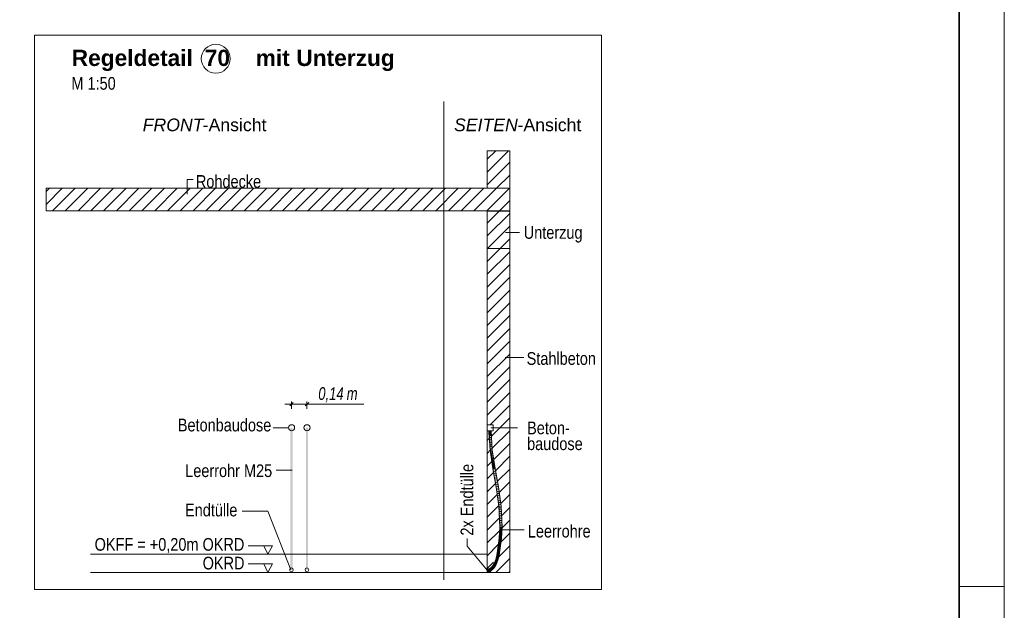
# Model space of a CAD drawing. Extents: x -620 to 300, y 62 to 1162.
# Tile 115 of 256: x 191 to 300, y 654 to 719. Entities that reach past the tile are written whole.
import ezdxf
from ezdxf.lldxf.tags import DXFTag

# ---------------------------------------------------------------- set-up
doc = ezdxf.new("R2010")
doc.units = 0
doc.layers.get('0').update_dxf_attribs({"lineweight": 13})
for name, color, linetype, lineweight, true_color in [('E_Aussparung Bemaßung-A06G955D8I', 5, 'Continuous', 9, 0x0000ff), ('E_Betonbaudose', 1, 'Continuous', 13, 0xff0000), ('E_Detail_Beschriftung', 7, 'Continuous', 13, 0x009900), ('E_Detail_Wandschraffur', 7, 'Continuous', 5, 0xc0c0c0), ('E_Leerrohr 25-A06G955E8I', 7, 'Continuous', 9, 0xff8000), ('E_Leerrohr 25-Shading', 7, 'Continuous', 9, 0xff8000), ('E_Leerrohr Beschriftung', 1, 'Continuous', 9, 0xff0000)]:
    doc.layers.add(name, color=color, linetype=linetype, lineweight=lineweight, true_color=true_color)
doc.layers.add('E_Detail_Linie_Text_Bem', color=7, linetype='Continuous', lineweight=13)
doc.layers.add('iwb_Plankopf Rahmen', color=7, linetype='Continuous', lineweight=35)
doc.styles.get("Standard").update_dxf_attribs({"font": 'ARIALN.TTF'})
tags = doc.linetypes.add('fein_strichliert', pattern=[4, 1, -2, 1]).pattern_tags.tags
tags[8:9] = [DXFTag(74, 4), DXFTag(75, 0), DXFTag(340, '0'), DXFTag(46, 0.0), DXFTag(50, 0.0), DXFTag(44, 0.0), DXFTag(45, 0.0)]
tags[6:7] = [DXFTag(74, 4), DXFTag(75, 0), DXFTag(340, '0'), DXFTag(46, 0.0), DXFTag(50, 0.0), DXFTag(44, 0.0), DXFTag(45, 0.0)]
tags[4:5] = [DXFTag(74, 4), DXFTag(75, 0), DXFTag(340, '0'), DXFTag(46, 0.0), DXFTag(50, 0.0), DXFTag(44, 0.0), DXFTag(45, 0.0)]
tags = doc.linetypes.add('fein_strichliert-A06G955H8I', pattern=[4, 1, -2, 1]).pattern_tags.tags
tags[8:9] = [DXFTag(74, 4), DXFTag(75, 0), DXFTag(340, '0'), DXFTag(46, 0.0), DXFTag(50, 0.0), DXFTag(44, 0.0), DXFTag(45, 0.0)]
tags[6:7] = [DXFTag(74, 4), DXFTag(75, 0), DXFTag(340, '0'), DXFTag(46, 0.0), DXFTag(50, 0.0), DXFTag(44, 0.0), DXFTag(45, 0.0)]
tags[4:5] = [DXFTag(74, 4), DXFTag(75, 0), DXFTag(340, '0'), DXFTag(46, 0.0), DXFTag(50, 0.0), DXFTag(44, 0.0), DXFTag(45, 0.0)]
tags = doc.linetypes.add('grob', pattern=[14, 3, -8, 3]).pattern_tags.tags
tags[8:9] = [DXFTag(74, 4), DXFTag(75, 0), DXFTag(340, '0'), DXFTag(46, 0.0), DXFTag(50, 0.0), DXFTag(44, 0.0), DXFTag(45, 0.0)]
tags[6:7] = [DXFTag(74, 4), DXFTag(75, 0), DXFTag(340, '0'), DXFTag(46, 0.0), DXFTag(50, 0.0), DXFTag(44, 0.0), DXFTag(45, 0.0)]
tags[4:5] = [DXFTag(74, 4), DXFTag(75, 0), DXFTag(340, '0'), DXFTag(46, 0.0), DXFTag(50, 0.0), DXFTag(44, 0.0), DXFTag(45, 0.0)]
tags = doc.linetypes.add('STRICHPUNKT2-A06G955F8I', pattern=[12.7, 6.35, -3.175, 0, -3.175]).pattern_tags.tags
tags[10:11] = [DXFTag(74, 4), DXFTag(75, 0), DXFTag(340, '0'), DXFTag(46, 0.0), DXFTag(50, 0.0), DXFTag(44, 0.0), DXFTag(45, 0.0)]
tags[8:9] = [DXFTag(74, 4), DXFTag(75, 0), DXFTag(340, '0'), DXFTag(46, 0.0), DXFTag(50, 0.0), DXFTag(44, 0.0), DXFTag(45, 0.0)]
tags[6:7] = [DXFTag(74, 4), DXFTag(75, 0), DXFTag(340, '0'), DXFTag(46, 0.0), DXFTag(50, 0.0), DXFTag(44, 0.0), DXFTag(45, 0.0)]
tags[4:5] = [DXFTag(74, 4), DXFTag(75, 0), DXFTag(340, '0'), DXFTag(46, 0.0), DXFTag(50, 0.0), DXFTag(44, 0.0), DXFTag(45, 0.0)]

# ---------------------------------------------------------------- blocks, each defined once
blk = doc.blocks.new('Shading-A06G94UZ8I', base_point=(176.14, 828.71))
at = {"layer": 'E_Leerrohr 25-Shading', "color": 31, "true_color": 0xecb67f}
for points in [[(243.31, 673.66), (243.22, 673.66), (243.31, 673.66), (243.22, 673.66)], [(243.33, 673.66), (243.29, 673.66), (243.37, 673.26), (243.29, 673.26)], [(243.34, 673.66), (243.31, 673.66), (243.34, 673.66), (243.31, 673.66)], [(243.36, 673.66), (243.33, 673.66), (243.38, 673.26), (243.37, 673.26)], [(243.38, 673.66), (243.34, 673.66), (243.38, 673.66), (243.34, 673.66)], [(243.38, 673.26), (243.41, 673.26), (243.36, 673.66), (243.41, 673.66)], [(243.38, 673.66), (243.41, 673.66), (243.38, 673.66), (243.41, 673.66)], [(243.41, 673.66), (243.54, 673.55), (243.54, 673.66)], [(243.41, 673.66), (243.41, 673.26), (243.54, 673.55), (243.51, 673.26)], [(243.51, 673.26), (243.54, 673.26), (243.54, 673.55)], [(243.53, 673.66), (243.6, 673.66), (243.53, 673.66), (243.6, 673.66)], [(243.09, 658.29), (243.09, 658.43), (243.09, 658.29), (243.09, 658.43)], [(243.49, 658.27), (243.49, 658.36), (243.46, 658.26), (243.09, 658.36)], [(243.2, 658.24), (243.09, 658.36), (243.09, 658.24)], [(243.2, 658.24), (243.41, 658.26), (243.09, 658.36), (243.46, 658.26)], [(243.09, 658.24), (243.49, 658.24), (243.49, 658.25)], [(243.2, 658.24), (243.09, 658.24), (243.3, 658.22), (243.34, 658.21)], [(243.09, 658.11), (243.34, 658.21), (243.09, 658.24)], [(243.49, 658.22), (243.49, 658.24), (243.09, 658.24)], [(243.09, 658.21), (243.09, 658.24), (243.09, 658.21), (243.09, 658.24)], [(243.34, 658.21), (243.09, 658.11), (243.32, 658.16), (243.21, 658.13)], [(243.49, 658.11), (243.44, 658.15), (243.09, 658.11)], [(243.3, 658.25), (243.4, 658.26), (243.2, 658.24), (243.41, 658.26)], [(243.2, 658.24), (243.49, 658.25), (243.49, 658.26)], [(243.49, 658.2), (243.49, 658.22), (243.2, 658.24)], [(243.21, 658.13), (243.44, 658.15), (243.39, 658.18)], [(243.49, 658.26), (243.47, 658.26), (243.3, 658.25)], [(243.34, 658.21), (243.49, 658.2), (243.3, 658.22)], [(243.34, 658.21), (243.32, 658.16), (243.38, 658.19)], [(243.32, 658.16), (243.39, 658.18), (243.38, 658.19)], [(243.4, 658.2), (243.34, 658.21), (243.38, 658.19)], [(243.49, 658.2), (243.34, 658.21), (243.49, 658.19)], [(243.39, 658.18), (243.4, 658.2), (243.38, 658.19)], [(243.39, 658.18), (243.43, 658.19), (243.4, 658.2), (243.42, 658.2)], [(243.44, 658.15), (243.49, 658.18), (243.39, 658.18), (243.43, 658.19)], [(243.4, 658.26), (243.47, 658.26), (243.41, 658.26)], [(243.41, 658.26), (243.47, 658.26), (243.46, 658.26)], [(243.49, 658.19), (243.42, 658.2), (243.49, 658.18)], [(243.49, 658.18), (243.44, 658.15), (243.49, 658.15)], [(243.44, 658.15), (243.49, 658.11), (243.49, 658.15)], [(243.49, 658.26), (243.49, 658.27), (243.47, 658.26), (243.46, 658.26)], [(243.47, 658.26), (243.49, 658.26), (243.49, 658.26)]]:
    blk.add_solid(points, dxfattribs=at)
at = {"layer": 'E_Leerrohr 25-Shading', "color": 43, "true_color": 0xd7ab7f}
for points in [[(243.29, 673.66), (243.46, 671.51), (243.38, 672.83)], [(243.46, 671.51), (243.29, 673.66), (243.42, 671.51)], [(243.32, 673.66), (243.29, 673.66), (243.34, 673.45), (243.38, 672.83)], [(243.34, 673.45), (243.33, 673.66), (243.32, 673.66)], [(243.58, 672.88), (243.5, 673.66), (243.52, 673.45)], [(243.58, 672.88), (243.55, 673.48), (243.5, 673.66), (243.54, 673.66)], [(243.64, 671.53), (243.58, 672.88), (243.52, 673.45)], [(243.58, 670.73), (243.42, 671.51), (243.55, 670.72)], [(243.58, 670.73), (243.57, 670.81), (243.42, 671.51), (243.46, 671.51)], [(243.85, 670.12), (243.67, 671.54), (243.64, 671.53)], [(243.85, 670.12), (243.89, 669.98), (243.67, 671.54), (243.95, 669.75)], [(243.65, 670.07), (243.58, 670.73), (243.55, 670.72)], [(243.78, 669.47), (243.57, 670.81), (243.74, 669.46), (243.65, 670.07)], [(243.78, 669.47), (243.74, 669.46), (244.15, 667.43), (244.11, 667.43)], [(243.89, 669.98), (243.85, 670.12), (243.88, 670.01)], [(243.87, 670.04), (243.85, 670.12), (243.95, 669.5)], [(243.97, 669.5), (243.87, 670.04), (243.95, 669.5)], [(243.97, 669.5), (243.99, 669.5), (243.88, 670.01), (243.89, 669.98)], [(243.89, 669.98), (243.99, 669.5), (243.95, 669.75)], [(244.36, 667.47), (243.95, 669.5), (244.32, 667.46)], [(244.36, 667.47), (244.07, 669.05), (243.95, 669.5), (243.97, 669.5)], [(244.07, 669.05), (243.99, 669.5), (243.97, 669.5)], [(244.15, 667.43), (244.11, 667.43), (244.42, 665.31), (244.4, 665.31)], [(244.44, 665.31), (244.15, 667.43), (244.42, 665.31)], [(244.36, 667.47), (244.32, 667.46), (244.65, 665.33), (244.62, 665.33)], [(244.42, 665.14), (244.42, 665.31), (244.41, 665.14), (244.4, 665.31)], [(244.43, 664.68), (244.42, 665.14), (244.41, 665.14)], [(244.47, 663.59), (244.42, 665.31), (244.43, 664.68)], [(244.42, 665.31), (244.47, 663.59), (244.44, 665.31), (244.46, 664.09)], [(244.46, 664.09), (244.45, 665.14), (244.44, 665.31)], [(244.53, 663.01), (244.45, 665.14), (244.5, 663.01), (244.47, 663.59)], [(244.74, 663.05), (244.62, 665.33), (244.64, 664.7)], [(244.74, 663.05), (244.75, 663.01), (244.62, 665.33), (244.65, 665.33)], [(244.68, 663.6), (244.74, 663.05), (244.64, 664.7)], [(244.53, 663.01), (244.5, 663.01), (244.44, 661.77), (244.43, 661.77)], [(244.46, 661.76), (244.53, 663.01), (244.44, 661.77), (244.53, 663.01)], [(244.67, 661.74), (244.71, 663.01), (244.64, 661.75)], [(244.67, 661.74), (244.7, 662.14), (244.71, 663.01), (244.72, 663.01)], [(244.72, 663.01), (244.74, 663.01), (244.68, 663.6), (244.74, 663.05)], [(244.68, 663.6), (244.71, 663.01), (244.72, 663.01)], [(244.7, 662.14), (244.75, 663.01), (244.72, 663.01)], [(244.74, 663.01), (244.75, 663.01), (244.74, 663.05)], [(244.33, 660.81), (244.29, 660.43), (244.46, 661.76)], [(244.38, 661.42), (244.33, 660.81), (244.44, 661.77), (244.46, 661.76)], [(244.44, 661.77), (244.43, 661.77), (244.38, 661.42)], [(244.6, 661.41), (244.6, 661.41), (244.67, 661.74), (244.58, 660.97)], [(244.6, 661.41), (244.67, 661.74), (244.64, 661.75)], [(244.26, 660.44), (244.27, 660.44), (244.38, 661.42), (244.33, 660.81)], [(244.27, 660.44), (244.29, 660.43), (244.33, 660.81)], [(244.6, 661.41), (244.47, 660.41), (244.49, 660.41)], [(244.5, 660.41), (244.6, 661.41), (244.49, 660.41)], [(244.6, 661.41), (244.5, 660.41), (244.58, 660.97)], [(244.04, 659.43), (244.06, 659.42), (244.14, 659.83), (244.1, 659.58)], [(244.1, 659.58), (244.06, 659.42), (244.09, 659.5), (244.06, 659.42)], [(244.08, 659.47), (244.07, 659.42), (244.2, 659.92)], [(244.2, 659.92), (244.09, 659.5), (244.2, 659.92), (244.08, 659.47)], [(244.19, 659.92), (244.1, 659.58), (244.2, 659.92), (244.09, 659.5)], [(244.14, 659.83), (244.1, 659.58), (244.17, 659.92), (244.19, 659.92)], [(244.17, 659.92), (244.16, 659.92), (244.14, 659.83)], [(244.22, 660.18), (244.21, 660.18), (244.17, 659.92), (244.16, 659.92)], [(244.17, 659.92), (244.19, 659.92), (244.22, 660.18), (244.25, 660.17)], [(244.25, 660.17), (244.19, 659.92), (244.25, 660.17), (244.2, 659.92)], [(244.2, 659.92), (244.2, 659.92), (244.25, 660.17)], [(244.27, 660.44), (244.26, 660.44), (244.22, 660.18), (244.21, 660.18)], [(244.22, 660.18), (244.25, 660.17), (244.27, 660.44), (244.29, 660.43)], [(244.35, 659.8), (244.24, 659.36), (244.25, 659.36)], [(244.25, 660.17), (244.25, 660.17), (244.29, 660.43)], [(244.28, 659.35), (244.35, 659.8), (244.25, 659.36)], [(244.35, 659.8), (244.28, 659.35), (244.29, 659.41)], [(244.35, 659.8), (244.35, 659.8), (244.41, 659.87), (244.29, 659.41)], [(244.35, 659.8), (244.41, 659.87), (244.37, 659.88)], [(244.41, 659.87), (244.42, 660.14), (244.37, 659.88)], [(244.41, 659.87), (244.44, 660.03), (244.42, 660.14), (244.45, 660.14)], [(244.49, 660.41), (244.47, 660.41), (244.45, 660.14), (244.42, 660.14)], [(244.44, 660.03), (244.46, 660.14), (244.45, 660.14)], [(244.46, 660.14), (244.5, 660.41), (244.45, 660.14), (244.49, 660.41)], [(243.39, 658.43), (243.34, 658.41), (243.34, 658.39)], [(243.35, 658.37), (243.39, 658.43), (243.34, 658.39)], [(243.35, 658.37), (243.43, 658.41), (243.39, 658.43), (243.41, 658.44)], [(243.52, 658.47), (243.5, 658.5), (243.43, 658.41), (243.41, 658.44)], [(243.5, 658.5), (243.51, 658.48), (243.6, 658.56), (243.6, 658.55)], [(243.51, 658.48), (243.52, 658.47), (243.6, 658.55), (243.61, 658.54)], [(243.68, 658.64), (243.67, 658.65), (243.6, 658.56), (243.59, 658.57)], [(243.6, 658.56), (243.6, 658.55), (243.68, 658.64), (243.69, 658.63)], [(243.69, 658.63), (243.6, 658.55), (243.69, 658.63), (243.61, 658.54)], [(243.61, 658.54), (243.61, 658.54), (243.69, 658.63)], [(243.67, 658.65), (243.67, 658.65), (243.76, 658.78), (243.74, 658.74)], [(243.74, 658.74), (243.67, 658.65), (243.72, 658.68), (243.68, 658.64)], [(243.72, 658.68), (243.68, 658.64), (243.7, 658.65), (243.69, 658.63)], [(243.7, 658.65), (243.69, 658.63), (243.81, 658.79)], [(243.69, 658.63), (243.69, 658.63), (243.7, 658.65)], [(243.8, 658.79), (243.72, 658.68), (243.81, 658.79), (243.7, 658.65)], [(243.79, 658.8), (243.74, 658.74), (243.8, 658.79), (243.72, 658.68)], [(243.8, 658.43), (243.86, 658.49), (243.73, 658.41), (243.83, 658.52)], [(243.8, 658.43), (243.73, 658.41), (243.75, 658.4)], [(243.76, 658.78), (243.74, 658.74), (243.78, 658.81), (243.79, 658.8)], [(243.76, 658.38), (243.8, 658.43), (243.75, 658.4)], [(243.78, 658.81), (243.78, 658.81), (243.76, 658.78)], [(243.78, 658.81), (243.78, 658.81), (243.81, 658.86), (243.81, 658.85)], [(243.81, 658.85), (243.78, 658.81), (243.81, 658.83), (243.79, 658.8)], [(243.81, 658.83), (243.79, 658.8), (243.81, 658.8), (243.8, 658.79)], [(243.8, 658.79), (243.81, 658.79), (243.81, 658.8)], [(243.88, 658.98), (243.87, 658.99), (243.81, 658.86)], [(243.81, 658.86), (243.81, 658.85), (243.88, 658.98), (243.89, 658.98)], [(243.89, 658.98), (243.81, 658.85), (243.9, 658.98), (243.81, 658.83)], [(243.9, 658.98), (243.81, 658.83), (243.91, 658.97), (243.81, 658.8)], [(243.81, 658.8), (243.81, 658.79), (243.91, 658.97)], [(243.99, 658.68), (243.96, 658.69), (243.86, 658.49), (243.83, 658.52)], [(243.87, 658.99), (243.88, 658.98), (243.9, 659.07), (243.9, 659.04)], [(243.9, 659.04), (243.88, 658.98), (243.91, 659.02), (243.89, 658.98)], [(243.91, 659.02), (243.89, 658.98), (243.91, 659), (243.9, 658.98)], [(244.06, 659.42), (244.04, 659.43), (243.9, 659.07)], [(244.06, 659.42), (243.9, 659.04), (244.07, 659.42), (243.91, 659.02)], [(243.9, 658.98), (243.91, 658.97), (243.91, 659)], [(244.07, 659.42), (243.91, 659.02), (244.07, 659.42), (243.91, 659)], [(243.91, 659), (243.91, 658.97), (244.07, 659.42)], [(243.99, 658.68), (244.07, 658.9), (243.96, 658.69)], [(243.99, 658.68), (244.08, 658.85), (244.07, 658.9), (244.1, 658.89)], [(244.09, 659.5), (244.06, 659.42), (244.08, 659.47), (244.07, 659.42)], [(244.07, 659.42), (244.07, 659.42), (244.08, 659.47)], [(244.1, 658.89), (244.11, 659.01), (244.07, 658.9)], [(244.11, 659.01), (244.07, 658.9), (244.07, 658.9)], [(244.08, 658.85), (244.1, 658.89), (244.1, 658.89)], [(244.1, 658.89), (244.28, 659.35), (244.1, 658.89), (244.25, 659.36)], [(244.1, 658.89), (244.25, 659.36), (244.11, 659.01), (244.24, 659.36)], [(243.18, 658.34), (243.18, 658.37), (243.09, 658.34), (243.09, 658.36)], [(243.09, 658.33), (243.18, 658.33), (243.09, 658.34), (243.18, 658.34)], [(243.21, 658.12), (243.2, 658.16), (243.09, 658.11), (243.09, 658.15)], [(243.18, 658.37), (243.18, 658.34), (243.26, 658.38), (243.2, 658.34)], [(243.2, 658.34), (243.18, 658.33), (243.25, 658.35), (243.23, 658.34)], [(243.18, 658.34), (243.18, 658.33), (243.2, 658.34)], [(243.26, 658.38), (243.2, 658.34), (243.27, 658.35), (243.25, 658.35)], [(243.32, 658.14), (243.31, 658.18), (243.21, 658.12), (243.2, 658.16)], [(243.23, 658.34), (243.27, 658.35), (243.27, 658.35)], [(243.34, 658.39), (243.34, 658.41), (243.27, 658.35), (243.26, 658.38)], [(243.27, 658.35), (243.35, 658.37), (243.27, 658.35), (243.34, 658.39)], [(243.43, 658.17), (243.41, 658.21), (243.32, 658.14), (243.31, 658.18)], [(243.53, 658.22), (243.51, 658.25), (243.43, 658.17), (243.41, 658.21)], [(243.53, 658.22), (243.55, 658.28), (243.51, 658.25)], [(243.53, 658.22), (243.65, 658.29), (243.55, 658.28), (243.64, 658.31)], [(243.64, 658.31), (243.63, 658.32), (243.55, 658.28)], [(243.63, 658.32), (243.75, 658.4), (243.65, 658.34)], [(243.63, 658.32), (243.74, 658.36), (243.75, 658.4), (243.76, 658.38)], [(243.74, 658.36), (243.63, 658.32), (243.64, 658.31)], [(243.65, 658.29), (243.74, 658.36), (243.64, 658.31)], [(243.75, 658.4), (243.73, 658.41), (243.65, 658.34)]]:
    blk.add_solid(points, dxfattribs=at)
at = {"layer": 'E_Leerrohr 25-Shading', "color": 31, "true_color": 0xfabd7f}
for points in [[(243.33, 673.66), (243.34, 673.45), (243.41, 673.66), (243.39, 673.02)], [(243.39, 673.02), (243.34, 673.45), (243.38, 672.83)], [(243.46, 671.51), (243.39, 673.02), (243.38, 672.83)], [(243.39, 673.02), (243.43, 672.57), (243.41, 673.66)], [(243.46, 671.51), (243.55, 671.52), (243.39, 673.02), (243.55, 671.52)], [(243.41, 673.66), (243.43, 672.57), (243.48, 672.62), (243.49, 672.06)], [(243.5, 673.66), (243.41, 673.66), (243.64, 671.53), (243.55, 671.52)], [(243.49, 672.06), (243.55, 671.52), (243.48, 672.62)], [(243.66, 670.83), (243.55, 671.52), (243.57, 670.81), (243.46, 671.51)], [(243.85, 670.12), (243.64, 671.53), (243.66, 670.83), (243.55, 671.52)], [(243.78, 669.47), (243.86, 669.48), (243.57, 670.81), (243.64, 670.83)], [(243.86, 669.48), (243.66, 670.83), (243.64, 670.83)], [(243.95, 669.5), (243.85, 670.12), (243.86, 669.48), (243.66, 670.83)], [(243.86, 669.48), (243.78, 669.47), (244.23, 667.45), (244.15, 667.43)], [(243.95, 669.5), (243.86, 669.48), (244.32, 667.46), (244.23, 667.45)], [(244.23, 667.45), (244.15, 667.43), (244.53, 665.32), (244.44, 665.31)], [(244.32, 667.46), (244.23, 667.45), (244.62, 665.33), (244.53, 665.32)], [(244.54, 665.15), (244.53, 665.32), (244.45, 665.14), (244.44, 665.31)], [(244.62, 663.01), (244.54, 665.15), (244.53, 663.01), (244.45, 665.14)], [(244.62, 665.33), (244.53, 665.32), (244.71, 663.01), (244.62, 663.01)], [(244.62, 663.01), (244.53, 663.01), (244.55, 661.75), (244.46, 661.76)], [(244.71, 663.01), (244.62, 663.01), (244.64, 661.75), (244.55, 661.75)], [(244.55, 661.75), (244.46, 661.76), (244.38, 660.42), (244.29, 660.43)], [(244.64, 661.75), (244.55, 661.75), (244.47, 660.41), (244.38, 660.42)], [(244.28, 659.9), (244.2, 659.92), (244.16, 659.39), (244.07, 659.42)], [(244.37, 659.88), (244.28, 659.9), (244.24, 659.36), (244.16, 659.39)], [(244.34, 660.16), (244.25, 660.17), (244.28, 659.9), (244.2, 659.92)], [(244.38, 660.42), (244.29, 660.43), (244.34, 660.16), (244.25, 660.17)], [(244.42, 660.14), (244.34, 660.16), (244.37, 659.88), (244.28, 659.9)], [(244.47, 660.41), (244.38, 660.42), (244.42, 660.14), (244.34, 660.16)], [(243.52, 658.47), (243.43, 658.41), (243.54, 658.45), (243.43, 658.41)], [(243.43, 658.41), (243.46, 658.4), (243.54, 658.45), (243.55, 658.43)], [(243.46, 658.4), (243.56, 658.38), (243.55, 658.43), (243.58, 658.39)], [(243.61, 658.54), (243.52, 658.47), (243.63, 658.52)], [(243.52, 658.47), (243.56, 658.46), (243.63, 658.52), (243.66, 658.49)], [(243.56, 658.46), (243.52, 658.47), (243.54, 658.45)], [(243.55, 658.43), (243.64, 658.44), (243.54, 658.45), (243.56, 658.46)], [(243.58, 658.39), (243.64, 658.44), (243.55, 658.43)], [(243.56, 658.46), (243.64, 658.44), (243.66, 658.49), (243.67, 658.48)], [(243.73, 658.41), (243.67, 658.48), (243.63, 658.32), (243.58, 658.39)], [(243.69, 658.63), (243.61, 658.54), (243.71, 658.62)], [(243.61, 658.54), (243.64, 658.53), (243.71, 658.62), (243.74, 658.59)], [(243.64, 658.53), (243.61, 658.54), (243.63, 658.52)], [(243.66, 658.49), (243.71, 658.51), (243.63, 658.52), (243.64, 658.53)], [(243.64, 658.53), (243.71, 658.51), (243.74, 658.59), (243.76, 658.57)], [(243.67, 658.48), (243.71, 658.51), (243.66, 658.49)], [(243.83, 658.52), (243.76, 658.57), (243.73, 658.41), (243.67, 658.48)], [(243.69, 658.63), (243.72, 658.62), (243.81, 658.79), (243.88, 658.74)], [(243.72, 658.62), (243.69, 658.63), (243.71, 658.62)], [(243.74, 658.59), (243.79, 658.61), (243.71, 658.62), (243.72, 658.62)], [(243.76, 658.57), (243.79, 658.61), (243.74, 658.59)], [(243.96, 658.69), (243.88, 658.74), (243.83, 658.52), (243.76, 658.57)], [(243.99, 658.94), (243.91, 658.97), (243.88, 658.74), (243.81, 658.79)], [(244.07, 658.9), (243.99, 658.94), (243.96, 658.69), (243.88, 658.74)], [(244.16, 659.39), (244.07, 659.42), (243.99, 658.94), (243.91, 658.97)], [(244.24, 659.36), (244.16, 659.39), (244.07, 658.9), (243.99, 658.94)], [(243.19, 658.25), (243.18, 658.33), (243.09, 658.24), (243.09, 658.33)], [(243.2, 658.16), (243.19, 658.25), (243.09, 658.15), (243.09, 658.24)], [(243.18, 658.33), (243.23, 658.33), (243.23, 658.34)], [(243.18, 658.33), (243.19, 658.25), (243.23, 658.33)], [(243.23, 658.33), (243.19, 658.25), (243.27, 658.34), (243.29, 658.26)], [(243.31, 658.18), (243.29, 658.26), (243.2, 658.16), (243.19, 658.25)], [(243.27, 658.34), (243.27, 658.35), (243.23, 658.34)], [(243.23, 658.33), (243.27, 658.34), (243.27, 658.34)], [(243.23, 658.34), (243.23, 658.33), (243.27, 658.34)], [(243.36, 658.36), (243.35, 658.37), (243.27, 658.35)], [(243.27, 658.34), (243.37, 658.32), (243.27, 658.35), (243.36, 658.36)], [(243.29, 658.26), (243.38, 658.29), (243.27, 658.34), (243.37, 658.32)], [(243.41, 658.21), (243.38, 658.29), (243.31, 658.18), (243.29, 658.26)], [(243.43, 658.41), (243.35, 658.37), (243.43, 658.4)], [(243.35, 658.37), (243.36, 658.36), (243.43, 658.4), (243.45, 658.37)], [(243.36, 658.36), (243.35, 658.37), (243.36, 658.36)], [(243.36, 658.36), (243.42, 658.3), (243.45, 658.37), (243.47, 658.33)], [(243.38, 658.29), (243.42, 658.3), (243.37, 658.32)], [(243.51, 658.25), (243.47, 658.33), (243.41, 658.21), (243.38, 658.29)], [(243.46, 658.4), (243.43, 658.41), (243.43, 658.4)], [(243.45, 658.37), (243.56, 658.38), (243.43, 658.4), (243.46, 658.4)], [(243.47, 658.33), (243.56, 658.38), (243.45, 658.37)], [(243.63, 658.32), (243.58, 658.39), (243.51, 658.25), (243.47, 658.33)]]:
    blk.add_solid(points, dxfattribs=at)
blk = doc.blocks.new('Referenz-A06G955K8I')
at = {"layer": 'E_Aussparung Bemaßung-A06G955D8I', "linetype": 'Continuous', "ltscale": 0.13}
for p, q in [((220.68, 676.61), (229.43, 676.61)), ((221.25, 676.42), (221.63, 676.8)), ((221.44, 676.91), (221.44, 676.11)), ((222.96, 676.42), (223.35, 676.8)), ((223.15, 676.91), (223.15, 676.11))]:
    blk.add_line(p, q, dxfattribs=at)
at = {"layer": 'E_Betonbaudose', "linetype": 'Continuous', "ltscale": 0.13}
for p, q in [((243.1, 673.66), (243.1, 674.34)), ((243.1, 674.34), (243.78, 674.34)), ((243.78, 674.34), (243.78, 673.66)), ((243.78, 673.66), (243.1, 673.66))]:
    blk.add_line(p, q, dxfattribs=at)
for centre, radius in [((221.44, 674), 0.34), ((223.15, 674), 0.34), ((221.43, 658.29), 0.2), ((223.14, 658.29), 0.2)]:
    blk.add_circle(centre, radius, dxfattribs=at)
at = {"layer": 'E_Detail_Linie_Text_Bem', "linetype": 'fein_strichliert-A06G955H8I', "ltscale": 0.65}
for p, q in [((255.75, 717.42), (192.98, 717.42)), ((192.98, 717.42), (192.98, 656.11)), ((255.75, 656.11), (255.75, 717.42)), ((238.29, 657.19), (238.29, 710.07)), ((192.98, 656.11), (252.73, 656.11)), ((252.73, 656.11), (255.75, 656.11))]:
    blk.add_line(p, q, dxfattribs=at)
at = {"layer": 'E_Detail_Linie_Text_Bem', "linetype": 'Continuous', "ltscale": 0.13}
for p, q in [((243.1, 704.63), (245.6, 704.63)), ((243.1, 700.5), (243.1, 704.63)), ((245.6, 704.63), (245.6, 700.5)), ((245.6, 700.5), (194.27, 700.5)), ((194.27, 700.5), (194.27, 698)), ((245.6, 700.5), (243.1, 700.5)), ((245.6, 698), (245.6, 700.5)), ((194.27, 698), (204.67, 698)), ((194.27, 698), (243.1, 698)), ((204.67, 698), (245.6, 698)), ((243.1, 698), (245.6, 698)), ((243.1, 686.2), (243.1, 698)), ((243.1, 697.97), (245.6, 697.97)), ((243.1, 693.84), (243.1, 697.97)), ((245.6, 698), (245.6, 658)), ((245.6, 697.97), (245.6, 693.84)), ((245.6, 693.84), (243.1, 693.84)), ((243.1, 686), (243.1, 686.2)), ((243.1, 658), (243.1, 686)), ((199.19, 660), (243.06, 660)), ((199.19, 658), (244.35, 658)), ((245.6, 658), (243.1, 658))]:
    blk.add_line(p, q, dxfattribs=at)
at = {"layer": 'E_Detail_Linie_Text_Bem', "color": 0, "linetype": 'Continuous', "ltscale": 0.13}
for p, q in [((209.87, 699.82), (209.87, 701.46)), ((209.87, 701.46), (210.56, 701.46)), ((246.66, 695.61), (245.14, 695.61)), ((247.15, 681.77), (245.1, 681.77)), ((221.1, 674), (219.39, 674)), ((243.51, 674), (246.44, 674)), ((219.73, 669.32), (221.52, 669.32)), ((215.99, 664.78), (218.82, 664.78)), ((218.82, 664.78), (221.35, 658.27)), ((240.88, 661.75), (240.88, 660.92)), ((244.47, 662.72), (247.18, 662.72)), ((219.33, 660.95), (216.65, 660.95)), ((218.37, 660.95), (218.82, 660)), ((218.82, 660), (219.33, 660.95)), ((240.88, 660.92), (243.09, 658.24)), ((219.33, 658.95), (216.65, 658.95)), ((218.37, 658.95), (218.82, 658)), ((218.82, 658), (219.33, 658.95))]:
    blk.add_line(p, q, dxfattribs=at)
at = {"layer": 'E_Detail_Linie_Text_Bem', "linetype": 'Continuous', "ltscale": 0.13}
for points in [[(221.57, 674.02), (221.57, 658.29), (221.32, 674.02), (221.32, 658.29)], [(223.28, 674.02), (223.28, 658.29), (223.03, 674.02), (223.03, 658.29)]]:
    blk.add_solid(points, dxfattribs=at)
at = {"layer": 'E_Detail_Wandschraffur', "linetype": 'fein_strichliert', "ltscale": 0.13}
for p, q in [((243.1, 702.28), (245.45, 704.63)), ((244.14, 700.5), (245.6, 701.95)), ((194.27, 698.71), (196.06, 700.5)), ((196.39, 698), (198.89, 700.5)), ((199.22, 698), (201.72, 700.5)), ((202.05, 698), (204.55, 700.5)), ((204.87, 698), (207.37, 700.5)), ((207.7, 698), (210.2, 700.5)), ((210.53, 698), (213.03, 700.5)), ((213.36, 698), (215.86, 700.5)), ((216.19, 698), (218.69, 700.5)), ((219.02, 698), (221.52, 700.5)), ((221.84, 698), (224.34, 700.5)), ((224.67, 698), (227.17, 700.5)), ((227.5, 698), (230, 700.5)), ((230.33, 698), (232.83, 700.5)), ((233.16, 698), (235.66, 700.5)), ((235.99, 698), (238.49, 700.5)), ((238.82, 698), (241.32, 700.5)), ((241.64, 698), (244.14, 700.5)), ((244.95, 698.47), (245.54, 699.06)), ((245.54, 699.06), (245.6, 699.12)), ((243.1, 696.62), (244.47, 698)), ((244.47, 698), (244.95, 698.47)), ((243.1, 693.79), (245.6, 696.29)), ((243.1, 690.97), (245.6, 693.47)), ((243.1, 688.14), (245.6, 690.64)), ((243.1, 685.31), (245.6, 687.81)), ((243.1, 682.48), (245.6, 684.98)), ((243.1, 679.65), (245.6, 682.15)), ((243.1, 676.82), (245.6, 679.32)), ((243.44, 674.34), (245.6, 676.5)), ((243.67, 671.73), (245.6, 673.67)), ((243.1, 671.17), (243.52, 671.59)), ((244.04, 669.28), (245.6, 670.84)), ((243.1, 668.34), (243.8, 669.04)), ((244.45, 666.86), (245.6, 668.01)), ((243.1, 665.51), (244.21, 666.62)), ((244.71, 664.29), (245.6, 665.18)), ((243.1, 662.68), (244.43, 664.01)), ((244.63, 661.38), (245.6, 662.35)), ((243.1, 659.85), (244.35, 661.11)), ((244.07, 658), (245.6, 659.53))]:
    blk.add_line(p, q, dxfattribs=at)
at = {"layer": 'E_Detail_Wandschraffur', "linetype": 'ByBlock', "ltscale": 0.13}
for p, q in [((243.1, 703.69), (244.04, 704.63)), ((243.1, 700.87), (245.6, 703.37)), ((194.27, 700.12), (194.65, 700.5)), ((194.97, 698), (197.47, 700.5)), ((197.8, 698), (200.3, 700.5)), ((200.63, 698), (203.13, 700.5)), ((203.46, 698), (205.96, 700.5)), ((206.29, 698), (208.79, 700.5)), ((209.12, 698), (211.62, 700.5)), ((211.95, 698), (214.45, 700.5)), ((214.77, 698), (217.27, 700.5)), ((217.6, 698), (220.1, 700.5)), ((220.43, 698), (222.93, 700.5)), ((223.26, 698), (225.76, 700.5)), ((226.09, 698), (228.59, 700.5)), ((228.92, 698), (231.42, 700.5)), ((231.74, 698), (234.24, 700.5)), ((234.57, 698), (237.07, 700.5)), ((237.4, 698), (239.9, 700.5)), ((240.23, 698), (242.73, 700.5)), ((243.06, 698), (245.56, 700.5)), ((245.56, 700.5), (245.6, 700.54)), ((243.1, 695.21), (245.6, 697.71)), ((243.1, 692.38), (245.6, 694.88)), ((243.1, 689.55), (245.6, 692.05)), ((243.1, 686.72), (245.6, 689.22)), ((243.1, 683.9), (245.6, 686.4)), ((243.1, 681.07), (245.6, 683.57)), ((243.1, 678.24), (245.6, 680.74)), ((243.1, 675.41), (245.6, 677.91)), ((243.58, 673.06), (245.6, 675.08)), ((243.1, 672.58), (243.39, 672.87)), ((243.84, 670.5), (245.6, 672.25)), ((243.1, 669.75), (243.64, 670.3)), ((244.26, 668.08), (245.6, 669.42)), ((243.1, 666.92), (243.99, 667.81)), ((244.62, 665.62), (245.6, 666.6)), ((243.1, 664.1), (244.35, 665.35)), ((244.75, 662.92), (245.6, 663.77)), ((243.1, 661.27), (244.42, 662.58)), ((244.39, 659.73), (245.6, 660.94)), ((243.1, 658.44), (243.79, 659.13)), ((245.48, 658), (245.6, 658.11))]:
    blk.add_line(p, q, dxfattribs=at)
at = {"layer": 'E_Leerrohr 25-A06G955E8I', "linetype": 'Continuous', "ltscale": 0.13}
for p, q in [((243.22, 673.66), (243.22, 673.66)), ((243.22, 673.66), (243.34, 673.66)), ((243.22, 673.66), (243.34, 673.66)), ((243.29, 673.66), (243.29, 673.26)), ((243.29, 673.66), (243.36, 673.66)), ((243.29, 673.66), (243.54, 673.66)), ((243.29, 673.66), (243.42, 671.51)), ((243.29, 673.26), (243.36, 673.26)), ((243.31, 673.41), (243.55, 673.41)), ((243.33, 673.16), (243.56, 673.16)), ((243.34, 673.66), (243.49, 673.66)), ((243.34, 673.66), (243.49, 673.66)), ((243.34, 672.91), (243.58, 672.91)), ((243.36, 673.66), (243.47, 673.66)), ((243.36, 673.26), (243.47, 673.26)), ((243.36, 672.65), (243.59, 672.67)), ((243.47, 673.66), (243.54, 673.66)), ((243.47, 673.26), (243.54, 673.26)), ((243.49, 673.66), (243.6, 673.66)), ((243.49, 673.66), (243.6, 673.66)), ((243.54, 673.26), (243.54, 673.66)), ((243.54, 673.66), (243.67, 671.54)), ((243.6, 673.66), (243.6, 673.66)), ((243.38, 672.4), (243.61, 672.42)), ((243.39, 672.15), (243.63, 672.17)), ((243.41, 671.9), (243.64, 671.92)), ((243.42, 671.65), (243.66, 671.67)), ((243.42, 671.51), (243.74, 669.46)), ((243.67, 671.54), (243.99, 669.5)), ((243.45, 671.4), (243.68, 671.43)), ((243.49, 671.15), (243.72, 671.18)), ((243.53, 670.9), (243.76, 670.93)), ((243.56, 670.66), (243.8, 670.69)), ((243.6, 670.41), (243.83, 670.44)), ((243.64, 670.16), (243.87, 670.2)), ((243.68, 669.91), (243.91, 669.95)), ((243.72, 669.67), (243.95, 669.7)), ((243.74, 669.46), (244.11, 667.43)), ((243.76, 669.42), (243.99, 669.46)), ((243.99, 669.5), (244.36, 667.47)), ((243.8, 669.17), (244.03, 669.21)), ((243.85, 668.93), (244.08, 668.96)), ((243.89, 668.68), (244.12, 668.72)), ((243.94, 668.43), (244.17, 668.47)), ((243.98, 668.19), (244.21, 668.23)), ((244.02, 667.94), (244.26, 667.98)), ((244.07, 667.7), (244.3, 667.73)), ((244.11, 667.45), (244.35, 667.49)), ((244.11, 667.43), (244.4, 665.31)), ((244.15, 667.2), (244.38, 667.24)), ((244.36, 667.47), (244.65, 665.33)), ((244.18, 666.96), (244.42, 666.99)), ((244.22, 666.71), (244.45, 666.74)), ((244.25, 666.46), (244.48, 666.49)), ((244.29, 666.22), (244.52, 666.25)), ((244.32, 665.97), (244.55, 666)), ((244.35, 665.72), (244.59, 665.75)), ((244.39, 665.48), (244.62, 665.5)), ((244.4, 665.31), (244.5, 663.01)), ((244.41, 665.23), (244.65, 665.25)), ((244.42, 664.98), (244.66, 665)), ((244.65, 665.33), (244.75, 663.01)), ((244.43, 664.73), (244.67, 664.75)), ((244.44, 664.48), (244.68, 664.5)), ((244.45, 664.24), (244.69, 664.25)), ((244.46, 663.99), (244.7, 664)), ((244.5, 663.01), (244.43, 661.77)), ((244.47, 663.74), (244.71, 663.74)), ((244.48, 663.49), (244.72, 663.49)), ((244.49, 663.24), (244.73, 663.24)), ((244.5, 662.99), (244.74, 662.99)), ((244.75, 663.01), (244.67, 661.74)), ((244.43, 661.77), (244.26, 660.44)), ((244.43, 661.75), (244.67, 661.73)), ((244.45, 662), (244.68, 661.98)), ((244.46, 662.25), (244.69, 662.24)), ((244.47, 662.5), (244.71, 662.49)), ((244.49, 662.74), (244.72, 662.74)), ((244.67, 661.74), (244.5, 660.41)), ((244.31, 660.77), (244.54, 660.74)), ((244.34, 661.01), (244.57, 660.99)), ((244.37, 661.26), (244.6, 661.24)), ((244.4, 661.51), (244.63, 661.48)), ((244.16, 659.92), (244.04, 659.43)), ((244.08, 659.56), (244.3, 659.49)), ((244.14, 659.8), (244.37, 659.74)), ((244.21, 660.18), (244.16, 659.92)), ((244.19, 660.04), (244.42, 659.99)), ((244.26, 660.44), (244.21, 660.18)), ((244.24, 660.28), (244.47, 660.24)), ((244.27, 660.52), (244.51, 660.49)), ((244.41, 659.87), (244.28, 659.35)), ((244.46, 660.14), (244.41, 659.87)), ((244.5, 660.41), (244.46, 660.14)), ((243.09, 658.43), (243.09, 658.43)), ((243.09, 658.32), (243.09, 658.43)), ((243.09, 658.32), (243.09, 658.43)), ((243.41, 658.44), (243.34, 658.41)), ((243.5, 658.5), (243.41, 658.44)), ((243.59, 658.57), (243.5, 658.5)), ((243.55, 658.52), (243.7, 658.34)), ((243.67, 658.65), (243.59, 658.57)), ((243.78, 658.81), (243.67, 658.65)), ((243.7, 658.68), (243.89, 658.54)), ((243.86, 658.49), (243.76, 658.38)), ((243.87, 658.99), (243.78, 658.81)), ((243.82, 658.88), (244.03, 658.77)), ((243.99, 658.68), (243.86, 658.49)), ((244.04, 659.43), (243.87, 658.99)), ((243.92, 659.09), (244.14, 659.01)), ((244.1, 658.89), (243.99, 658.68)), ((244.01, 659.32), (244.23, 659.25)), ((244.28, 659.35), (244.1, 658.89)), ((243.18, 658.37), (243.09, 658.36)), ((243.49, 658.36), (243.09, 658.36)), ((243.09, 658.29), (243.09, 658.36)), ((243.09, 658.36), (243.09, 658.11)), ((243.09, 658.16), (243.09, 658.32)), ((243.09, 658.16), (243.09, 658.32)), ((243.09, 658.19), (243.09, 658.29)), ((243.09, 658.11), (243.09, 658.19)), ((243.09, 658.05), (243.09, 658.16)), ((243.09, 658.05), (243.09, 658.16)), ((243.21, 658.12), (243.09, 658.11)), ((243.09, 658.11), (243.49, 658.11)), ((243.09, 658.05), (243.09, 658.05)), ((243.16, 658.36), (243.18, 658.13)), ((243.26, 658.38), (243.18, 658.37)), ((243.32, 658.14), (243.21, 658.12)), ((243.34, 658.41), (243.26, 658.38)), ((243.43, 658.17), (243.32, 658.14)), ((243.37, 658.41), (243.46, 658.19)), ((243.53, 658.22), (243.43, 658.17)), ((243.49, 658.29), (243.49, 658.36)), ((243.49, 658.19), (243.49, 658.29)), ((243.49, 658.11), (243.49, 658.19)), ((243.65, 658.29), (243.53, 658.22)), ((243.76, 658.38), (243.65, 658.29))]:
    blk.add_line(p, q, dxfattribs=at)
at = {"layer": 'E_Leerrohr 25-A06G955E8I', "linetype": 'STRICHPUNKT2-A06G955F8I', "lineweight": 5, "ltscale": 0.13}
for p, q in [((243.41, 673.66), (243.41, 673.26)), ((243.09, 658.24), (243.49, 658.24))]:
    blk.add_line(p, q, dxfattribs=at)
at = {"layer": 'E_Leerrohr Beschriftung', "linetype": 'Continuous', "ltscale": 0.13}
blk.add_circle((213.05, 714.82), 1.6, dxfattribs=at)
at = {"layer": 'E_Aussparung Bemaßung-A06G955D8I', "linetype": 'Continuous', "ltscale": 0.13, "char_height": 1.4, "attachment_point": 1}
for s, insert in [('{\\W0.9;\\fArial Narrow|b0|i1;0,14 }', (224.4, 678.48)), ('{\\W0.9;\\fArial Narrow|b0|i1;m}', (227.55, 678.48))]:
    blk.add_mtext(s, dxfattribs=dict(at, insert=insert))
at = {"layer": 'E_Detail_Beschriftung', "color": 1, "linetype": 'Continuous', "lineweight": 35, "ltscale": 0.35, "true_color": 0xff0000, "char_height": 1.8, "attachment_point": 1}
for s, insert in [('{\\fArial|b1|i0;Regeldetail}', (197.1, 715.81)), ('{\\fArial|b1|i0;70}', (211.83, 715.81)), ('{\\fArial|b1|i0;mit}', (217.47, 715.81)), ('{\\fArial|b1|i0;Unterzug}', (221.97, 715.81))]:
    blk.add_mtext(s, dxfattribs=dict(at, insert=insert))
at = {"layer": 'E_Detail_Beschriftung', "linetype": 'Continuous', "ltscale": 0.13, "char_height": 1.4, "attachment_point": 1}
for s, insert in [('{\\fArial Narrow;M 1:50}', (197.07, 712.79)), ('{\\fArial Narrow;Rohdecke}', (210.85, 701.94)), ('{\\fArial Narrow;Unterzug}', (247.15, 696.3)), ('{\\fArial Narrow;Stahlbeton}', (247.47, 682.36)), ('{\\fArial Narrow;Betonbaudose}', (208.85, 675)), ('{\\fArial Narrow;Beton-}', (247.52, 674.68)), ('{\\fArial Narrow;baudose}', (247.52, 672.93)), ('{\\fArial Narrow;Leerrohr M25}', (209.67, 669.95)), ('{\\fArial Narrow;Endtülle}', (209.65, 665.6)), ('{\\fArial Narrow;Leerrohre}', (247.6, 663.26)), ('{\\fArial Narrow;OKFF = +0,20m OKRD}', (199.64, 661.8)), ('{\\fArial Narrow;OKRD}', (211.6, 659.73))]:
    blk.add_mtext(s, dxfattribs=dict(at, insert=insert))
at = {"layer": 'E_Detail_Beschriftung', "linetype": 'Continuous', "lineweight": -2, "ltscale": 0.25, "char_height": 1.4, "attachment_point": 1}
for s, insert in [('{\\fArial|b0|i1;FRONT}', (204.96, 708.2)), ('{\\fArial;-Ansicht}', (211.6, 708.2)), ('{\\fArial|b0|i1;SEITEN}', (239.43, 708.2)), ('{\\fArial;-Ansicht}', (246.46, 708.2))]:
    blk.add_mtext(s, dxfattribs=dict(at, insert=insert))
at = {"layer": 'E_Detail_Beschriftung', "linetype": 'Continuous', "ltscale": 0.13, "insert": (240.16, 662.07), "char_height": 1.4, "attachment_point": 1, "rotation": 90}
blk.add_mtext('{\\fArial Narrow;2x Endtülle}', dxfattribs=at)

msp = doc.modelspace()

# ---------------------------------------------------------------- linework, layer by layer
at = {"layer": 'iwb_Plankopf Rahmen', "color": 8, "linetype": 'grob', "lineweight": 5, "ltscale": 0.13, "true_color": 0x808080}
msp.add_line((300.35, 656.43), (295.35, 656.43), dxfattribs=at)
at = {"layer": 'iwb_Plankopf Rahmen', "color": 8, "lineweight": 13, "ltscale": 0.13, "true_color": 0x808080}
msp.add_lwpolyline([(300.35, 62.43), (-619.65, 62.43), (-619.65, 1162.43), (300.35, 1162.43), (300.35, 62.43)], close=True, dxfattribs=at)
at = {"layer": 'iwb_Plankopf Rahmen', "ltscale": 0.35}
msp.add_lwpolyline([(-599.65, 67.43), (-599.65, 1157.43), (295.35, 1157.43), (295.35, 67.43), (-599.65, 67.43)], close=True, dxfattribs=at)

# ---------------------------------------------------------------- block references
at = {"color": 8, "lineweight": 25, "ltscale": 0.25, "true_color": 0x808080}
msp.add_blockref('Referenz-A06G955K8I', (0, 0), dxfattribs=at)
msp.add_blockref('Shading-A06G94UZ8I', (176.14, 828.71))

doc.saveas('drawing.dxf')
